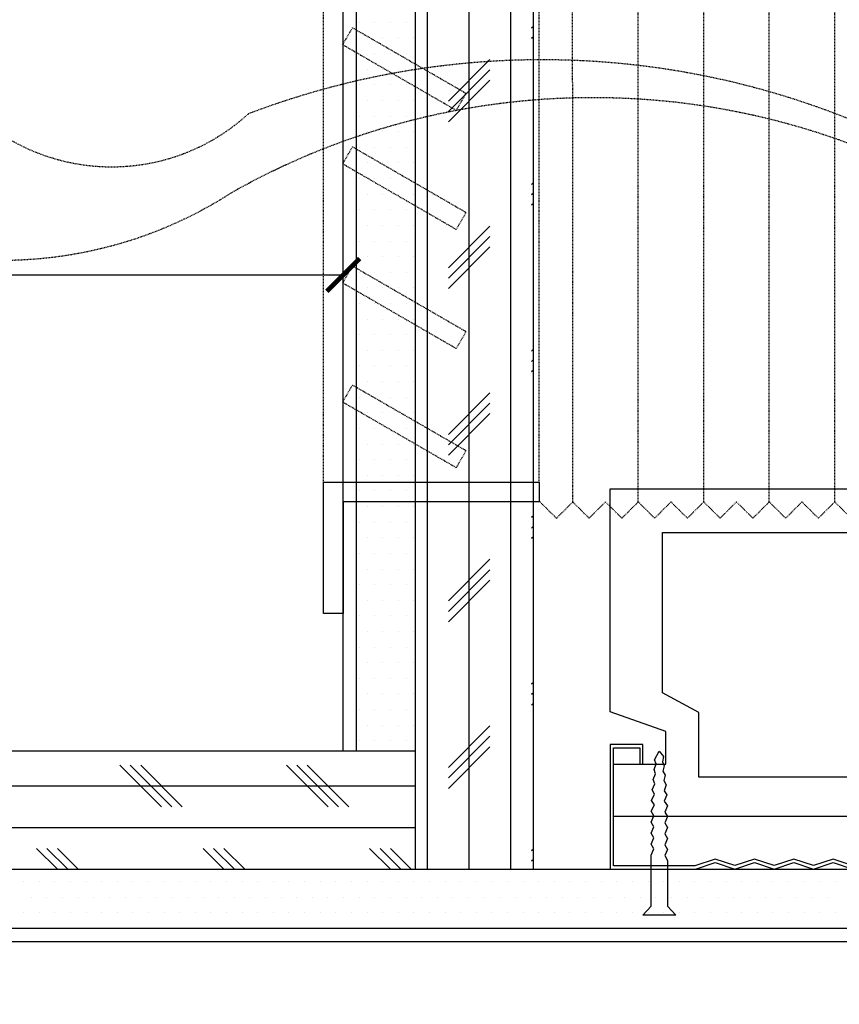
# Model space of a CAD drawing. Header units: millimetres. Extents: x -53 to 3023, y -53 to 2153.
# Tile 6 of 52: x 822 to 948, y 234 to 384. Entities that reach past the tile are written whole.
import ezdxf

# ---------------------------------------------------------------- set-up
doc = ezdxf.new("R2010")
doc.units = ezdxf.units.MM
doc.header["$LTSCALE"] = 5
doc.linetypes.add('DASH', pattern=[0.35, 0.25, -0.1])
doc.layers.get('Defpoints').update_dxf_attribs({"color": 8})
for name, color, linetype in [('8', 8, 'Continuous'), ('A-建筑-拆墙', 251, 'Continuous'), ('E-尺寸标注', 9, 'Continuous'), ('Q-立面-填充', 251, 'Continuous'), ('Q-立面-完成面造型线', 6, 'Continuous'), ('Q-立面-次粗线', 31, 'Continuous')]:
    doc.layers.add(name, color=color, linetype=linetype)
doc.styles.add('CCD_DIM', font='SimSun.ttf', dxfattribs={"width": 0.8})
doc.styles.get("Standard").update_dxf_attribs({"font": 'SimSun.ttf'})
doc.dimstyles.new('1', dxfattribs={"dimscale": 0, "dimtxt": 2.5, "dimasz": 1.5, "dimexe": 1, "dimexo": 0, "dimgap": 0.3, "dimtad": 1, "dimdec": 0, "dimzin": 0, "dimdsep": 46, "dimtxsty": 'Standard', "dimblk": 'ARCHTICK', "dimcen": 0.09, "dimclrd": 8, "dimclre": 8, "dimclrt": 4, "dimadec": 0, "dimazin": 0, "dimtfac": 1, "dimtdec": 0, "dimtix": 1, "dimtofl": 0, "dimtmove": 2, "dimatfit": 3, "dimldrblk": 'DOTSMALL', "dimfxl": 5, "dimfxlon": 1, "dimtolj": 1, "dimtzin": 0, "dimarcsym": 0})
doc.dimstyles.get("Standard").update_dxf_attribs({"dimtxt": 0.18, "dimasz": 0.18, "dimexe": 0.18, "dimexo": 0.0625, "dimgap": 0.09, "dimtad": 0, "dimtih": 1, "dimtoh": 1, "dimdec": 4, "dimzin": 0, "dimdsep": 46, "dimtxsty": 'Standard', "dimcen": 0.09, "dimadec": 0, "dimazin": 0, "dimtfac": 1, "dimtdec": 4, "dimtofl": 0, "dimtmove": 0, "dimatfit": 3, "dimfxl": 1, "dimtolj": 1, "dimtzin": 0, "dimarcsym": 0})

# ---------------------------------------------------------------- blocks, each defined once
blk = doc.blocks.new('A$C56AE0732')
at = {"layer": 'Q-立面-次粗线', "color": 251, "linetype": 'DASH', "ltscale": 0.1}
for p, q in [((-74.97, 0.01), (-74.95, 116.01)), ((-64.98, 0.01), (-64.96, 116.01)), ((-54.99, 0.01), (-54.97, 116.01)), ((-45, 0.01), (-44.98, 116.01)), ((-35.01, 0), (-34.98, 116.01)), ((-29.87, 3), (-29.87, 113)), ((3, 3), (3, 113)), ((-77.47, -2.49), (-74.97, 0.01)), ((-72.47, -2.49), (-74.97, 0.01)), ((-72.47, -2.49), (-69.97, 0.01)), ((-67.48, -2.49), (-69.97, 0.01)), ((-67.48, -2.49), (-64.98, 0.01)), ((-62.48, -2.49), (-64.98, 0.01)), ((-62.48, -2.49), (-59.98, 0.01)), ((-57.49, -2.49), (-59.98, 0.01)), ((-57.49, -2.49), (-54.99, 0.01)), ((-52.49, -2.49), (-54.99, 0.01)), ((-52.49, -2.49), (-49.99, 0.01)), ((-47.5, -2.49), (-49.99, 0.01)), ((-47.5, -2.49), (-45, 0.01)), ((-42.5, -2.49), (-45, 0.01)), ((-42.5, -2.49), (-40, 0.01)), ((-37.5, -2.49), (-40, 0.01)), ((-37.5, -2.49), (-35.01, 0.01)), ((-32.52, -2.5), (-35.02, 0)), ((-32.52, -2.5), (-30.02, 0))]:
    blk.add_line(p, q, dxfattribs=at)
for points in [[(-18.73, 62.29), (-17.23, 59.69), (0.09, 69.69), (-1.41, 72.29)], [(-18.73, 44.13), (-17.23, 41.53), (0.09, 51.53), (-1.41, 54.13)], [(-18.73, 25.97), (-17.23, 23.38), (0.09, 33.38), (-1.41, 35.97)], [(-18.73, 7.82), (-17.23, 5.22), (0.09, 15.22), (-1.41, 17.82)]]:
    blk.add_lwpolyline(points, close=True, dxfattribs=at)
at = {"layer": 'Q-立面-次粗线', "color": 136, "linetype": 'DASH', "ltscale": 0.1}
blk.add_lwpolyline([(-89.52, 35.62), (-119.87, 36.49), (-99.45, 59.61), (-96.93, 48.34, -0.234902), (14.4, 59.22, 0.518211), (63.71, 69.78, 0.369833), (92.43, 50.87, -0.323496), (16.65, 47.38, 0.26887), (-95.75, 45.72)], format="xyb", close=True, dxfattribs=at)
at = {"layer": 'Q-立面-次粗线'}
blk.add_lwpolyline([(-29.87, 3), (-29.87, 0), (0, 0), (0, -17), (3, -17), (3, 3), (-29.87, 3)], dxfattribs=at)
blk = doc.blocks.new('_ArchTick')
at = {"color": 0, "linetype": 'ByBlock', "const_width": 0.15}
blk.add_lwpolyline([(-0.5, -0.5), (0.5, 0.5)], dxfattribs=at)
blk = doc.blocks.new('*D131')
at = {"layer": 'Defpoints', "color": 0, "ltscale": 0.2, "transparency": 16777216}
for p in [(-535217.274, 505107.574), (-535257.274, 505099.253), (-535217.274, 505099.253)]:
    blk.add_point(p, dxfattribs=at)
at = {"layer": 'E-尺寸标注', "color": 44, "lineweight": -2, "ltscale": 0.2, "transparency": 16777216}
for p, q in [((-535257.274, 505102.574), (-535257.274, 505108.574)), ((-535217.274, 505102.574), (-535217.274, 505108.574)), ((-535257.274, 505107.574), (-535217.274, 505107.574))]:
    blk.add_line(p, q, dxfattribs=at)
at = {"layer": 'E-尺寸标注', "color": 44, "lineweight": -2, "ltscale": 0.2, "transparency": 16777216, "rotation": 180}
blk.add_blockref('_ArchTick', (-535257.274, 505107.574), dxfattribs=at)
at = {"layer": 'E-尺寸标注', "color": 44, "lineweight": -2, "ltscale": 0.2, "transparency": 16777216}
blk.add_blockref('_ArchTick', (-535217.274, 505107.574), dxfattribs=at)
at = {"layer": 'E-尺寸标注', "color": 50, "ltscale": 0.2, "transparency": 16777216, "insert": (-535237.274, 505109.574), "char_height": 2.5, "attachment_point": 5, "style": 'CCD_DIM'}
blk.add_mtext('\\A1;200', dxfattribs=at)
blk = doc.blocks.new('HBA_Leader_Dot')
at = {"color": 0, "linetype": 'ByBlock'}
blk.add_line((-5, 0), (-10, 0), dxfattribs=at)
at = {"color": 0, "linetype": 'ByBlock', "const_width": 5}
blk.add_lwpolyline([(-2.5, 0, 1), (2.5, 0, 1)], format="xyb", close=True, dxfattribs=at)
blk = doc.blocks.new('A$C09D450D1')
at = {"layer": '8'}
for p, q in [((-50, 24), (-50, 58)), ((-50, 58), (0, 58)), ((0, 58), (0, 24)), ((-42, 26.86), (-42, 51.32)), ((-42, 51.32), (-8, 51.32)), ((-8, 51.32), (-8, 26.86)), ((-36.5, 23.86), (-42, 26.86)), ((-8, 26.86), (-13.5, 23.86)), ((-41.5, 21), (-50, 24)), ((-36.5, 14), (-36.5, 23.86)), ((-13.5, 23.86), (-13.5, 14)), ((0, 24), (-8.5, 21)), ((-41.5, 16), (-41.5, 21)), ((-8.5, 21), (-8.5, 16)), ((-45, 19), (-50, 19)), ((-50, 19), (-50, 0)), ((-49.5, 0.5), (-49.5, 18.5)), ((-49.5, 18.5), (-45.5, 18.5)), ((-45.5, 18.5), (-45.5, 16)), ((-45, 16), (-45, 19)), ((0, 19), (-5, 19)), ((-5, 19), (-5, 16)), ((-4.5, 16), (-4.5, 18.5)), ((-4.5, 18.5), (-0.5, 18.5)), ((-0.5, 18.5), (-0.5, 0.5)), ((0, 0), (0, 19)), ((-43.25, 16.67), (-42.51, 18)), ((-43, 16.03), (-43.25, 16.67)), ((-42.51, 18), (-41.88, 17.18)), ((-41.88, 17.18), (-42.04, 16.38)), ((-7.49, 18), (-8.12, 17.18)), ((-8.12, 17.18), (-7.96, 16.38)), ((-6.75, 16.67), (-7.49, 18)), ((-7, 16.03), (-6.75, 16.67)), ((-49.5, 8), (-49.5, 16)), ((-49.5, 16), (-41.5, 16)), ((-45.5, 16), (-45, 16)), ((-43.32, 15.17), (-43, 16.03)), ((-43.11, 14.51), (-43.32, 15.17)), ((-42.04, 16.38), (-41.77, 15.74)), ((-41.77, 15.74), (-41.96, 14.93)), ((-8.5, 16), (-0.5, 16)), ((-7.96, 16.38), (-8.23, 15.74)), ((-8.23, 15.74), (-8.04, 14.93)), ((-6.68, 15.17), (-7, 16.03)), ((-6.89, 14.51), (-6.68, 15.17)), ((-5, 16), (-4.5, 16)), ((-0.5, 16), (-0.5, 8)), ((-43.43, 13.65), (-43.11, 14.51)), ((-43.17, 13.01), (-43.43, 13.65)), ((-41.96, 14.93), (-41.64, 14.31)), ((-41.64, 14.31), (-41.81, 13.51)), ((-13.5, 14), (-36.5, 14)), ((-8.04, 14.93), (-8.36, 14.31)), ((-8.36, 14.31), (-8.19, 13.51)), ((-6.57, 13.65), (-6.89, 14.51)), ((-6.83, 13.01), (-6.57, 13.65)), ((-43.58, 12.07), (-43.17, 13.01)), ((-43.23, 11.43), (-43.58, 12.07)), ((-41.81, 13.51), (-41.48, 12.85)), ((-41.48, 12.85), (-41.77, 11.96)), ((-8.19, 13.51), (-8.52, 12.85)), ((-8.52, 12.85), (-8.23, 11.96)), ((-6.42, 12.07), (-6.83, 13.01)), ((-6.77, 11.43), (-6.42, 12.07)), ((-43.69, 10.46), (-43.23, 11.43)), ((-41.77, 11.96), (-41.35, 11.31)), ((-41.35, 11.31), (-41.75, 10.35)), ((-8.23, 11.96), (-8.65, 11.31)), ((-8.65, 11.31), (-8.25, 10.35)), ((-6.31, 10.46), (-6.77, 11.43)), ((-43.76, 8.82), (-43.25, 9.79)), ((-43.25, 9.79), (-43.69, 10.46)), ((-41.75, 10.35), (-41.26, 9.67)), ((-41.26, 9.67), (-41.66, 8.7)), ((-8.25, 10.35), (-8.74, 9.67)), ((-8.74, 9.67), (-8.34, 8.7)), ((-6.75, 9.79), (-6.31, 10.46)), ((-6.24, 8.82), (-6.75, 9.79)), ((-0.5, 8), (-49.5, 8)), ((-43.35, 8.13), (-43.76, 8.82)), ((-43.76, 7.14), (-43.35, 8.13)), ((-41.26, 8), (-41.68, 7.04)), ((-41.66, 8.7), (-41.26, 8)), ((-8.34, 8.7), (-8.74, 8)), ((-8.74, 8), (-8.32, 7.04)), ((-6.65, 8.13), (-6.24, 8.82)), ((-6.24, 7.14), (-6.65, 8.13)), ((-43.35, 6.44), (-43.76, 7.14)), ((-43.76, 5.47), (-43.35, 6.44)), ((-41.68, 7.04), (-41.26, 6.33)), ((-41.26, 6.33), (-41.68, 5.37)), ((-8.32, 7.04), (-8.74, 6.33)), ((-8.74, 6.33), (-8.32, 5.37)), ((-6.65, 6.44), (-6.24, 7.14)), ((-6.24, 5.47), (-6.65, 6.44)), ((-43.35, 4.77), (-43.76, 5.47)), ((-43.76, 3.8), (-43.35, 4.77)), ((-41.68, 5.37), (-41.26, 4.67)), ((-41.26, 4.67), (-41.68, 3.7)), ((-8.32, 5.37), (-8.74, 4.67)), ((-8.74, 4.67), (-8.32, 3.7)), ((-6.65, 4.77), (-6.24, 5.47)), ((-6.24, 3.8), (-6.65, 4.77)), ((-43.35, 3.1), (-43.76, 3.8)), ((-43.76, 2.14), (-43.35, 3.1)), ((-41.68, 3.7), (-41.26, 2.99)), ((-8.32, 3.7), (-8.74, 2.99)), ((-6.65, 3.1), (-6.24, 3.8)), ((-6.24, 2.14), (-6.65, 3.1)), ((-43.76, 2.14), (-43.76, 2.14)), ((-43.76, -5.63), (-43.76, 2.14)), ((-41.26, 2.99), (-41.68, 2.06)), ((-41.68, 2.06), (-41.26, 1.33)), ((-34, 1.53), (-37.08, 0.5)), ((-31, 0.53), (-34, 1.53)), ((-28, 1.53), (-31, 0.53)), ((-25, 0.53), (-28, 1.53)), ((-22, 1.53), (-25, 0.53)), ((-19, 0.53), (-22, 1.53)), ((-16, 1.53), (-19, 0.53)), ((-12.92, 0.5), (-16, 1.53)), ((-8.74, 2.99), (-8.32, 2.06)), ((-8.32, 2.06), (-8.74, 1.33)), ((-6.24, 2.14), (-6.24, 2.14)), ((-6.24, -5.63), (-6.24, 2.14)), ((-50, 0), (-37, 0)), ((-37.08, 0.5), (-49.5, 0.5)), ((-41.26, 1.33), (-41.26, -5.63)), ((-37, 0), (-34, 1)), ((-34, 1), (-31, 0)), ((-31, 0), (-28, 1)), ((-28, 1), (-25, 0)), ((-25, 0), (-22, 1)), ((-22, 1), (-19, 0)), ((-19, 0), (-16, 1)), ((-16, 1), (-13, 0)), ((-13, 0), (0, 0)), ((-0.5, 0.5), (-12.92, 0.5)), ((-8.74, 1.33), (-8.74, -5.63)), ((-45.01, -7), (-43.76, -5.63)), ((-41.26, -5.63), (-40.01, -7)), ((-8.74, -5.63), (-9.99, -7)), ((-4.99, -7), (-6.24, -5.63)), ((-40.01, -7), (-45.01, -7)), ((-9.99, -7), (-4.99, -7))]:
    blk.add_line(p, q, dxfattribs=at)
blk = doc.blocks.new('*E57')
at = {"layer": '8', "xscale": 0.1999999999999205, "yscale": 0.1999999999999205, "zscale": 0.1999999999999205}
blk.add_blockref('A$C09D450D1', (10, 1.4, 0), dxfattribs=at)
blk = doc.blocks.new('0')
at = {"layer": 'Q-立面-填充', "ltscale": 0.2}
for p, q in [((-535214.704, 505089.453, 1.379), (-535214.704, 505129.453, 1.379)), ((-535213.434, 505089.453, 1.379), (-535213.434, 505129.453, 1.379)), ((-535212.164, 505089.453, 1.379), (-535212.164, 505129.453, 1.379)), ((-535211.474, 505115.151, 1.379), (-535211.528, 505115.096, 1.379)), ((-535211.474, 505114.833, 1.379), (-535211.528, 505114.778, 1.379)), ((-535212.798, 505114.143, 1.379), (-535214.068, 505112.873, 1.379)), ((-535212.798, 505113.826, 1.379), (-535214.068, 505112.556, 1.379)), ((-535212.798, 505113.508, 1.379), (-535214.068, 505112.238, 1.379)), ((-535211.474, 505110.388, 1.379), (-535211.528, 505110.333, 1.379)), ((-535211.474, 505110.071, 1.379), (-535211.528, 505110.016, 1.379)), ((-535211.474, 505109.753, 1.379), (-535211.528, 505109.698, 1.379)), ((-535212.798, 505109.063, 1.379), (-535214.068, 505107.793, 1.379)), ((-535212.798, 505108.746, 1.379), (-535214.068, 505107.476, 1.379)), ((-535212.798, 505108.428, 1.379), (-535214.068, 505107.158, 1.379)), ((-535211.474, 505105.308, 1.379), (-535211.528, 505105.253, 1.379)), ((-535211.474, 505104.991, 1.379), (-535211.528, 505104.936, 1.379)), ((-535211.474, 505104.673, 1.379), (-535211.528, 505104.618, 1.379)), ((-535212.798, 505103.983, 1.379), (-535214.068, 505102.713, 1.379)), ((-535212.798, 505103.666, 1.379), (-535214.068, 505102.396, 1.379)), ((-535212.798, 505103.348, 1.379), (-535214.068, 505102.078, 1.379)), ((-535211.474, 505100.228, 1.379), (-535211.528, 505100.173, 1.379)), ((-535211.474, 505099.911, 1.379), (-535211.528, 505099.856, 1.379)), ((-535211.474, 505099.593, 1.379), (-535211.528, 505099.538, 1.379)), ((-535212.798, 505098.903, 1.379), (-535214.068, 505097.633, 1.379)), ((-535212.798, 505098.586, 1.379), (-535214.068, 505097.316, 1.379)), ((-535212.798, 505098.268, 1.379), (-535214.068, 505096.998, 1.379)), ((-535211.474, 505095.148, 1.379), (-535211.528, 505095.093, 1.379)), ((-535211.474, 505094.831, 1.379), (-535211.528, 505094.776, 1.379)), ((-535211.474, 505094.513, 1.379), (-535211.528, 505094.458, 1.379)), ((-535212.798, 505093.823, 1.379), (-535214.068, 505092.553, 1.379)), ((-535212.798, 505093.506, 1.379), (-535214.068, 505092.236, 1.379)), ((-535212.798, 505093.188, 1.379), (-535214.068, 505091.918, 1.379)), ((-535222.818, 505091.358, 1.379), (-535224.088, 505092.628, 1.379)), ((-535222.501, 505091.358, 1.379), (-535223.771, 505092.628, 1.379)), ((-535222.183, 505091.358, 1.379), (-535223.453, 505092.628, 1.379)), ((-535217.738, 505091.358, 1.379), (-535219.008, 505092.628, 1.379)), ((-535217.421, 505091.358, 1.379), (-535218.691, 505092.628, 1.379)), ((-535217.103, 505091.358, 1.379), (-535218.373, 505092.628, 1.379)), ((-535251.474, 505091.993, 1.379), (-535215.074, 505091.993, 1.379)), ((-535251.474, 505090.723, 1.379), (-535215.074, 505090.723, 1.379)), ((-535225.993, 505089.453, 1.379), (-535226.628, 505090.088, 1.379)), ((-535225.676, 505089.453, 1.379), (-535226.311, 505090.088, 1.379)), ((-535225.358, 505089.453, 1.379), (-535225.993, 505090.088, 1.379)), ((-535220.913, 505089.453, 1.379), (-535221.548, 505090.088, 1.379)), ((-535220.596, 505089.453, 1.379), (-535221.231, 505090.088, 1.379)), ((-535220.278, 505089.453, 1.379), (-535220.913, 505090.088, 1.379)), ((-535215.833, 505089.453, 1.379), (-535216.468, 505090.088, 1.379)), ((-535215.516, 505089.453, 1.379), (-535216.151, 505090.088, 1.379)), ((-535215.198, 505089.453, 1.379), (-535215.833, 505090.088, 1.379)), ((-535211.474, 505090.068, 1.379), (-535211.528, 505090.013, 1.379)), ((-535211.474, 505089.751, 1.379), (-535211.528, 505089.696, 1.379))]:
    blk.add_line(p, q, dxfattribs=at)
at = {"layer": 'Q-立面-完成面造型线', "ltscale": 0.2}
for p, q in [((-535217.274, 505093.053, 1.379), (-535217.274, 505127.253, 1.379)), ((-535217.274, 505093.053, 1.379), (-535251.474, 505093.053, 1.379)), ((-535257.274, 505087.253, 1.379), (-535057.274, 505087.253, 1.379))]:
    blk.add_line(p, q, dxfattribs=at)
at = {"layer": 'Q-立面-次粗线', "ltscale": 0.2}
for p, q in [((-535211.474, 505089.453, 1.379), (-535211.474, 505133.053, 1.379)), ((-535216.874, 505093.053, 1.379), (-535216.874, 505129.453, 1.379)), ((-535215.074, 505089.453, 1.379), (-535215.074, 505129.453, 1.379)), ((-535216.786, 505115.275, 1.379), (-535216.786, 505115.275, 1.379)), ((-535216.31, 505115.275, 1.379), (-535216.31, 505115.275, 1.379)), ((-535215.834, 505115.275, 1.379), (-535215.834, 505115.275, 1.379)), ((-535215.357, 505115.275, 1.379), (-535215.357, 505115.275, 1.379)), ((-535216.548, 505114.799, 1.379), (-535216.548, 505114.799, 1.379)), ((-535216.072, 505114.799, 1.379), (-535216.072, 505114.799, 1.379)), ((-535215.595, 505114.799, 1.379), (-535215.595, 505114.799, 1.379)), ((-535215.119, 505114.799, 1.379), (-535215.119, 505114.799, 1.379)), ((-535216.786, 505114.323, 1.379), (-535216.786, 505114.323, 1.379)), ((-535216.31, 505114.323, 1.379), (-535216.31, 505114.323, 1.379)), ((-535215.834, 505114.323, 1.379), (-535215.834, 505114.323, 1.379)), ((-535215.357, 505114.323, 1.379), (-535215.357, 505114.323, 1.379)), ((-535216.548, 505113.847, 1.379), (-535216.548, 505113.847, 1.379)), ((-535216.072, 505113.847, 1.379), (-535216.072, 505113.847, 1.379)), ((-535215.595, 505113.847, 1.379), (-535215.595, 505113.847, 1.379)), ((-535215.119, 505113.847, 1.379), (-535215.119, 505113.847, 1.379)), ((-535216.786, 505113.37, 1.379), (-535216.786, 505113.37, 1.379)), ((-535216.31, 505113.37, 1.379), (-535216.31, 505113.37, 1.379)), ((-535215.834, 505113.37, 1.379), (-535215.834, 505113.37, 1.379)), ((-535215.357, 505113.37, 1.379), (-535215.357, 505113.37, 1.379)), ((-535216.548, 505112.894, 1.379), (-535216.548, 505112.894, 1.379)), ((-535216.072, 505112.894, 1.379), (-535216.072, 505112.894, 1.379)), ((-535215.595, 505112.894, 1.379), (-535215.595, 505112.894, 1.379)), ((-535215.119, 505112.894, 1.379), (-535215.119, 505112.894, 1.379)), ((-535216.786, 505112.418, 1.379), (-535216.786, 505112.418, 1.379)), ((-535216.31, 505112.418, 1.379), (-535216.31, 505112.418, 1.379)), ((-535215.834, 505112.418, 1.379), (-535215.834, 505112.418, 1.379)), ((-535215.357, 505112.418, 1.379), (-535215.357, 505112.418, 1.379)), ((-535216.548, 505111.942, 1.379), (-535216.548, 505111.942, 1.379)), ((-535216.072, 505111.942, 1.379), (-535216.072, 505111.942, 1.379)), ((-535215.595, 505111.942, 1.379), (-535215.595, 505111.942, 1.379)), ((-535215.119, 505111.942, 1.379), (-535215.119, 505111.942, 1.379)), ((-535216.786, 505111.465, 1.379), (-535216.786, 505111.465, 1.379)), ((-535216.31, 505111.465, 1.379), (-535216.31, 505111.465, 1.379)), ((-535215.834, 505111.465, 1.379), (-535215.834, 505111.465, 1.379)), ((-535215.357, 505111.465, 1.379), (-535215.357, 505111.465, 1.379)), ((-535216.548, 505110.989, 1.379), (-535216.548, 505110.989, 1.379)), ((-535216.072, 505110.989, 1.379), (-535216.072, 505110.989, 1.379)), ((-535215.595, 505110.989, 1.379), (-535215.595, 505110.989, 1.379)), ((-535215.119, 505110.989, 1.379), (-535215.119, 505110.989, 1.379)), ((-535216.786, 505110.513, 1.379), (-535216.786, 505110.513, 1.379)), ((-535216.31, 505110.513, 1.379), (-535216.31, 505110.513, 1.379)), ((-535215.834, 505110.513, 1.379), (-535215.834, 505110.513, 1.379)), ((-535215.357, 505110.513, 1.379), (-535215.357, 505110.513, 1.379)), ((-535216.548, 505110.037, 1.379), (-535216.548, 505110.037, 1.379)), ((-535216.072, 505110.037, 1.379), (-535216.072, 505110.037, 1.379)), ((-535215.595, 505110.037, 1.379), (-535215.595, 505110.037, 1.379)), ((-535215.119, 505110.037, 1.379), (-535215.119, 505110.037, 1.379)), ((-535216.786, 505109.56, 1.379), (-535216.786, 505109.56, 1.379)), ((-535216.31, 505109.56, 1.379), (-535216.31, 505109.56, 1.379)), ((-535215.834, 505109.56, 1.379), (-535215.834, 505109.56, 1.379)), ((-535215.357, 505109.56, 1.379), (-535215.357, 505109.56, 1.379)), ((-535216.548, 505109.084, 1.379), (-535216.548, 505109.084, 1.379)), ((-535216.072, 505109.084, 1.379), (-535216.072, 505109.084, 1.379)), ((-535215.595, 505109.084, 1.379), (-535215.595, 505109.084, 1.379)), ((-535215.119, 505109.084, 1.379), (-535215.119, 505109.084, 1.379)), ((-535216.786, 505108.608, 1.379), (-535216.786, 505108.608, 1.379)), ((-535216.31, 505108.608, 1.379), (-535216.31, 505108.608, 1.379)), ((-535215.834, 505108.608, 1.379), (-535215.834, 505108.608, 1.379)), ((-535215.357, 505108.608, 1.379), (-535215.357, 505108.608, 1.379)), ((-535216.548, 505108.132, 1.379), (-535216.548, 505108.132, 1.379)), ((-535216.072, 505108.132, 1.379), (-535216.072, 505108.132, 1.379)), ((-535215.595, 505108.132, 1.379), (-535215.595, 505108.132, 1.379)), ((-535215.119, 505108.132, 1.379), (-535215.119, 505108.132, 1.379)), ((-535216.786, 505107.655, 1.379), (-535216.786, 505107.655, 1.379)), ((-535216.31, 505107.655, 1.379), (-535216.31, 505107.655, 1.379)), ((-535215.834, 505107.655, 1.379), (-535215.834, 505107.655, 1.379)), ((-535215.357, 505107.655, 1.379), (-535215.357, 505107.655, 1.379)), ((-535216.548, 505107.179, 1.379), (-535216.548, 505107.179, 1.379)), ((-535216.072, 505107.179, 1.379), (-535216.072, 505107.179, 1.379)), ((-535215.595, 505107.179, 1.379), (-535215.595, 505107.179, 1.379)), ((-535215.119, 505107.179, 1.379), (-535215.119, 505107.179, 1.379)), ((-535216.786, 505106.703, 1.379), (-535216.786, 505106.703, 1.379)), ((-535216.31, 505106.703, 1.379), (-535216.31, 505106.703, 1.379)), ((-535215.834, 505106.703, 1.379), (-535215.834, 505106.703, 1.379)), ((-535215.357, 505106.703, 1.379), (-535215.357, 505106.703, 1.379)), ((-535216.548, 505106.227, 1.379), (-535216.548, 505106.227, 1.379)), ((-535216.072, 505106.227, 1.379), (-535216.072, 505106.227, 1.379)), ((-535215.595, 505106.227, 1.379), (-535215.595, 505106.227, 1.379)), ((-535215.119, 505106.227, 1.379), (-535215.119, 505106.227, 1.379)), ((-535216.786, 505105.75, 1.379), (-535216.786, 505105.75, 1.379)), ((-535216.31, 505105.75, 1.379), (-535216.31, 505105.75, 1.379)), ((-535215.834, 505105.75, 1.379), (-535215.834, 505105.75, 1.379)), ((-535215.357, 505105.75, 1.379), (-535215.357, 505105.75, 1.379)), ((-535216.548, 505105.274, 1.379), (-535216.548, 505105.274, 1.379)), ((-535216.072, 505105.274, 1.379), (-535216.072, 505105.274, 1.379)), ((-535215.595, 505105.274, 1.379), (-535215.595, 505105.274, 1.379)), ((-535215.119, 505105.274, 1.379), (-535215.119, 505105.274, 1.379)), ((-535216.786, 505104.798, 1.379), (-535216.786, 505104.798, 1.379)), ((-535216.31, 505104.798, 1.379), (-535216.31, 505104.798, 1.379)), ((-535215.834, 505104.798, 1.379), (-535215.834, 505104.798, 1.379)), ((-535215.357, 505104.798, 1.379), (-535215.357, 505104.798, 1.379)), ((-535216.548, 505104.322, 1.379), (-535216.548, 505104.322, 1.379)), ((-535216.072, 505104.322, 1.379), (-535216.072, 505104.322, 1.379)), ((-535215.595, 505104.322, 1.379), (-535215.595, 505104.322, 1.379)), ((-535215.119, 505104.322, 1.379), (-535215.119, 505104.322, 1.379)), ((-535216.786, 505103.845, 1.379), (-535216.786, 505103.845, 1.379)), ((-535216.31, 505103.845, 1.379), (-535216.31, 505103.845, 1.379)), ((-535215.834, 505103.845, 1.379), (-535215.834, 505103.845, 1.379)), ((-535215.357, 505103.845, 1.379), (-535215.357, 505103.845, 1.379)), ((-535216.548, 505103.369, 1.379), (-535216.548, 505103.369, 1.379)), ((-535216.072, 505103.369, 1.379), (-535216.072, 505103.369, 1.379)), ((-535215.595, 505103.369, 1.379), (-535215.595, 505103.369, 1.379)), ((-535215.119, 505103.369, 1.379), (-535215.119, 505103.369, 1.379)), ((-535216.786, 505102.893, 1.379), (-535216.786, 505102.893, 1.379)), ((-535216.31, 505102.893, 1.379), (-535216.31, 505102.893, 1.379)), ((-535215.834, 505102.893, 1.379), (-535215.834, 505102.893, 1.379)), ((-535215.357, 505102.893, 1.379), (-535215.357, 505102.893, 1.379)), ((-535216.548, 505102.417, 1.379), (-535216.548, 505102.417, 1.379)), ((-535216.072, 505102.417, 1.379), (-535216.072, 505102.417, 1.379)), ((-535215.595, 505102.417, 1.379), (-535215.595, 505102.417, 1.379)), ((-535215.119, 505102.417, 1.379), (-535215.119, 505102.417, 1.379)), ((-535216.786, 505101.94, 1.379), (-535216.786, 505101.94, 1.379)), ((-535216.31, 505101.94, 1.379), (-535216.31, 505101.94, 1.379)), ((-535215.834, 505101.94, 1.379), (-535215.834, 505101.94, 1.379)), ((-535215.357, 505101.94, 1.379), (-535215.357, 505101.94, 1.379)), ((-535216.548, 505101.464, 1.379), (-535216.548, 505101.464, 1.379)), ((-535216.072, 505101.464, 1.379), (-535216.072, 505101.464, 1.379)), ((-535215.595, 505101.464, 1.379), (-535215.595, 505101.464, 1.379)), ((-535215.119, 505101.464, 1.379), (-535215.119, 505101.464, 1.379)), ((-535216.786, 505100.988, 1.379), (-535216.786, 505100.988, 1.379)), ((-535216.31, 505100.988, 1.379), (-535216.31, 505100.988, 1.379)), ((-535215.834, 505100.988, 1.379), (-535215.834, 505100.988, 1.379)), ((-535215.357, 505100.988, 1.379), (-535215.357, 505100.988, 1.379)), ((-535216.548, 505100.512, 1.379), (-535216.548, 505100.512, 1.379)), ((-535216.072, 505100.512, 1.379), (-535216.072, 505100.512, 1.379)), ((-535215.595, 505100.512, 1.379), (-535215.595, 505100.512, 1.379)), ((-535215.119, 505100.512, 1.379), (-535215.119, 505100.512, 1.379)), ((-535216.786, 505100.035, 1.379), (-535216.786, 505100.035, 1.379)), ((-535216.31, 505100.035, 1.379), (-535216.31, 505100.035, 1.379)), ((-535215.834, 505100.035, 1.379), (-535215.834, 505100.035, 1.379)), ((-535215.357, 505100.035, 1.379), (-535215.357, 505100.035, 1.379)), ((-535216.548, 505099.559, 1.379), (-535216.548, 505099.559, 1.379)), ((-535216.072, 505099.559, 1.379), (-535216.072, 505099.559, 1.379)), ((-535215.595, 505099.559, 1.379), (-535215.595, 505099.559, 1.379)), ((-535215.119, 505099.559, 1.379), (-535215.119, 505099.559, 1.379)), ((-535216.786, 505099.083, 1.379), (-535216.786, 505099.083, 1.379)), ((-535216.31, 505099.083, 1.379), (-535216.31, 505099.083, 1.379)), ((-535215.834, 505099.083, 1.379), (-535215.834, 505099.083, 1.379)), ((-535215.357, 505099.083, 1.379), (-535215.357, 505099.083, 1.379)), ((-535216.548, 505098.607, 1.379), (-535216.548, 505098.607, 1.379)), ((-535216.072, 505098.607, 1.379), (-535216.072, 505098.607, 1.379)), ((-535215.595, 505098.607, 1.379), (-535215.595, 505098.607, 1.379)), ((-535215.119, 505098.607, 1.379), (-535215.119, 505098.607, 1.379)), ((-535216.786, 505098.13, 1.379), (-535216.786, 505098.13, 1.379)), ((-535216.31, 505098.13, 1.379), (-535216.31, 505098.13, 1.379)), ((-535215.834, 505098.13, 1.379), (-535215.834, 505098.13, 1.379)), ((-535215.357, 505098.13, 1.379), (-535215.357, 505098.13, 1.379)), ((-535216.548, 505097.654, 1.379), (-535216.548, 505097.654, 1.379)), ((-535216.072, 505097.654, 1.379), (-535216.072, 505097.654, 1.379)), ((-535215.595, 505097.654, 1.379), (-535215.595, 505097.654, 1.379)), ((-535215.119, 505097.654, 1.379), (-535215.119, 505097.654, 1.379)), ((-535216.786, 505097.178, 1.379), (-535216.786, 505097.178, 1.379)), ((-535216.31, 505097.178, 1.379), (-535216.31, 505097.178, 1.379)), ((-535215.834, 505097.178, 1.379), (-535215.834, 505097.178, 1.379)), ((-535215.357, 505097.178, 1.379), (-535215.357, 505097.178, 1.379)), ((-535216.548, 505096.702, 1.379), (-535216.548, 505096.702, 1.379)), ((-535216.072, 505096.702, 1.379), (-535216.072, 505096.702, 1.379)), ((-535215.595, 505096.702, 1.379), (-535215.595, 505096.702, 1.379)), ((-535215.119, 505096.702, 1.379), (-535215.119, 505096.702, 1.379)), ((-535216.786, 505096.225, 1.379), (-535216.786, 505096.225, 1.379)), ((-535216.31, 505096.225, 1.379), (-535216.31, 505096.225, 1.379)), ((-535215.834, 505096.225, 1.379), (-535215.834, 505096.225, 1.379)), ((-535215.357, 505096.225, 1.379), (-535215.357, 505096.225, 1.379)), ((-535216.548, 505095.749, 1.379), (-535216.548, 505095.749, 1.379)), ((-535216.072, 505095.749, 1.379), (-535216.072, 505095.749, 1.379)), ((-535215.595, 505095.749, 1.379), (-535215.595, 505095.749, 1.379)), ((-535215.119, 505095.749, 1.379), (-535215.119, 505095.749, 1.379)), ((-535216.786, 505095.273, 1.379), (-535216.786, 505095.273, 1.379)), ((-535216.31, 505095.273, 1.379), (-535216.31, 505095.273, 1.379)), ((-535215.834, 505095.273, 1.379), (-535215.834, 505095.273, 1.379)), ((-535215.357, 505095.273, 1.379), (-535215.357, 505095.273, 1.379)), ((-535216.548, 505094.797, 1.379), (-535216.548, 505094.797, 1.379)), ((-535216.072, 505094.797, 1.379), (-535216.072, 505094.797, 1.379)), ((-535215.595, 505094.797, 1.379), (-535215.595, 505094.797, 1.379)), ((-535215.119, 505094.797, 1.379), (-535215.119, 505094.797, 1.379)), ((-535216.786, 505094.32, 1.379), (-535216.786, 505094.32, 1.379)), ((-535216.31, 505094.32, 1.379), (-535216.31, 505094.32, 1.379)), ((-535215.834, 505094.32, 1.379), (-535215.834, 505094.32, 1.379)), ((-535215.357, 505094.32, 1.379), (-535215.357, 505094.32, 1.379)), ((-535216.548, 505093.844, 1.379), (-535216.548, 505093.844, 1.379)), ((-535216.072, 505093.844, 1.379), (-535216.072, 505093.844, 1.379)), ((-535215.595, 505093.844, 1.379), (-535215.595, 505093.844, 1.379)), ((-535215.119, 505093.844, 1.379), (-535215.119, 505093.844, 1.379)), ((-535216.786, 505093.368, 1.379), (-535216.786, 505093.368, 1.379)), ((-535216.31, 505093.368, 1.379), (-535216.31, 505093.368, 1.379)), ((-535215.834, 505093.368, 1.379), (-535215.834, 505093.368, 1.379)), ((-535215.357, 505093.368, 1.379), (-535215.357, 505093.368, 1.379)), ((-535215.074, 505093.053, 1.379), (-535217.274, 505093.053, 1.379)), ((-535256.874, 505089.453, 1.379), (-535057.674, 505089.453, 1.379)), ((-535227.025, 505089.082, 1.379), (-535227.025, 505089.082, 1.379)), ((-535226.549, 505089.082, 1.379), (-535226.549, 505089.082, 1.379)), ((-535226.073, 505089.082, 1.379), (-535226.073, 505089.082, 1.379)), ((-535225.597, 505089.082, 1.379), (-535225.597, 505089.082, 1.379)), ((-535225.12, 505089.082, 1.379), (-535225.12, 505089.082, 1.379)), ((-535224.644, 505089.082, 1.379), (-535224.644, 505089.082, 1.379)), ((-535224.168, 505089.082, 1.379), (-535224.168, 505089.082, 1.379)), ((-535223.692, 505089.082, 1.379), (-535223.692, 505089.082, 1.379)), ((-535223.215, 505089.082, 1.379), (-535223.215, 505089.082, 1.379)), ((-535222.739, 505089.082, 1.379), (-535222.739, 505089.082, 1.379)), ((-535222.263, 505089.082, 1.379), (-535222.263, 505089.082, 1.379)), ((-535221.787, 505089.082, 1.379), (-535221.787, 505089.082, 1.379)), ((-535221.31, 505089.082, 1.379), (-535221.31, 505089.082, 1.379)), ((-535220.834, 505089.082, 1.379), (-535220.834, 505089.082, 1.379)), ((-535220.358, 505089.082, 1.379), (-535220.358, 505089.082, 1.379)), ((-535219.882, 505089.082, 1.379), (-535219.882, 505089.082, 1.379)), ((-535219.405, 505089.082, 1.379), (-535219.405, 505089.082, 1.379)), ((-535218.929, 505089.082, 1.379), (-535218.929, 505089.082, 1.379)), ((-535218.453, 505089.082, 1.379), (-535218.453, 505089.082, 1.379)), ((-535217.977, 505089.082, 1.379), (-535217.977, 505089.082, 1.379)), ((-535217.5, 505089.082, 1.379), (-535217.5, 505089.082, 1.379)), ((-535217.024, 505089.082, 1.379), (-535217.024, 505089.082, 1.379)), ((-535216.548, 505089.082, 1.379), (-535216.548, 505089.082, 1.379)), ((-535216.072, 505089.082, 1.379), (-535216.072, 505089.082, 1.379)), ((-535215.595, 505089.082, 1.379), (-535215.595, 505089.082, 1.379)), ((-535215.119, 505089.082, 1.379), (-535215.119, 505089.082, 1.379)), ((-535214.643, 505089.082, 1.379), (-535214.643, 505089.082, 1.379)), ((-535214.167, 505089.082, 1.379), (-535214.167, 505089.082, 1.379)), ((-535213.69, 505089.082, 1.379), (-535213.69, 505089.082, 1.379)), ((-535213.214, 505089.082, 1.379), (-535213.214, 505089.082, 1.379)), ((-535212.738, 505089.082, 1.379), (-535212.738, 505089.082, 1.379)), ((-535212.262, 505089.082, 1.379), (-535212.262, 505089.082, 1.379)), ((-535211.785, 505089.082, 1.379), (-535211.785, 505089.082, 1.379)), ((-535211.309, 505089.082, 1.379), (-535211.309, 505089.082, 1.379)), ((-535210.833, 505089.082, 1.379), (-535210.833, 505089.082, 1.379)), ((-535210.357, 505089.082, 1.379), (-535210.357, 505089.082, 1.379)), ((-535209.88, 505089.082, 1.379), (-535209.88, 505089.082, 1.379)), ((-535209.404, 505089.082, 1.379), (-535209.404, 505089.082, 1.379)), ((-535208.928, 505089.082, 1.379), (-535208.928, 505089.082, 1.379)), ((-535208.452, 505089.082, 1.379), (-535208.452, 505089.082, 1.379)), ((-535207.975, 505089.082, 1.379), (-535207.975, 505089.082, 1.379)), ((-535207.499, 505089.082, 1.379), (-535207.499, 505089.082, 1.379)), ((-535207.023, 505089.082, 1.379), (-535207.023, 505089.082, 1.379)), ((-535206.547, 505089.082, 1.379), (-535206.547, 505089.082, 1.379)), ((-535206.07, 505089.082, 1.379), (-535206.07, 505089.082, 1.379)), ((-535205.594, 505089.082, 1.379), (-535205.594, 505089.082, 1.379)), ((-535205.118, 505089.082, 1.379), (-535205.118, 505089.082, 1.379)), ((-535204.642, 505089.082, 1.379), (-535204.642, 505089.082, 1.379)), ((-535204.165, 505089.082, 1.379), (-535204.165, 505089.082, 1.379)), ((-535203.689, 505089.082, 1.379), (-535203.689, 505089.082, 1.379)), ((-535203.213, 505089.082, 1.379), (-535203.213, 505089.082, 1.379)), ((-535202.737, 505089.082, 1.379), (-535202.737, 505089.082, 1.379)), ((-535202.26, 505089.082, 1.379), (-535202.26, 505089.082, 1.379)), ((-535226.787, 505088.605, 1.379), (-535226.787, 505088.605, 1.379)), ((-535226.311, 505088.605, 1.379), (-535226.311, 505088.605, 1.379)), ((-535225.835, 505088.605, 1.379), (-535225.835, 505088.605, 1.379)), ((-535225.359, 505088.605, 1.379), (-535225.359, 505088.605, 1.379)), ((-535224.882, 505088.605, 1.379), (-535224.882, 505088.605, 1.379)), ((-535224.406, 505088.605, 1.379), (-535224.406, 505088.605, 1.379)), ((-535223.93, 505088.605, 1.379), (-535223.93, 505088.605, 1.379)), ((-535223.454, 505088.605, 1.379), (-535223.454, 505088.605, 1.379)), ((-535222.977, 505088.605, 1.379), (-535222.977, 505088.605, 1.379)), ((-535222.501, 505088.605, 1.379), (-535222.501, 505088.605, 1.379)), ((-535222.025, 505088.605, 1.379), (-535222.025, 505088.605, 1.379)), ((-535221.549, 505088.605, 1.379), (-535221.549, 505088.605, 1.379)), ((-535221.072, 505088.605, 1.379), (-535221.072, 505088.605, 1.379)), ((-535220.596, 505088.605, 1.379), (-535220.596, 505088.605, 1.379)), ((-535220.12, 505088.605, 1.379), (-535220.12, 505088.605, 1.379)), ((-535219.644, 505088.605, 1.379), (-535219.644, 505088.605, 1.379)), ((-535219.167, 505088.605, 1.379), (-535219.167, 505088.605, 1.379)), ((-535218.691, 505088.605, 1.379), (-535218.691, 505088.605, 1.379)), ((-535218.215, 505088.605, 1.379), (-535218.215, 505088.605, 1.379)), ((-535217.739, 505088.605, 1.379), (-535217.739, 505088.605, 1.379)), ((-535217.262, 505088.605, 1.379), (-535217.262, 505088.605, 1.379)), ((-535216.786, 505088.605, 1.379), (-535216.786, 505088.605, 1.379)), ((-535216.31, 505088.605, 1.379), (-535216.31, 505088.605, 1.379)), ((-535215.834, 505088.605, 1.379), (-535215.834, 505088.605, 1.379)), ((-535215.357, 505088.605, 1.379), (-535215.357, 505088.605, 1.379)), ((-535214.881, 505088.605, 1.379), (-535214.881, 505088.605, 1.379)), ((-535214.405, 505088.605, 1.379), (-535214.405, 505088.605, 1.379)), ((-535213.929, 505088.605, 1.379), (-535213.929, 505088.605, 1.379)), ((-535213.452, 505088.605, 1.379), (-535213.452, 505088.605, 1.379)), ((-535212.976, 505088.605, 1.379), (-535212.976, 505088.605, 1.379)), ((-535212.5, 505088.605, 1.379), (-535212.5, 505088.605, 1.379)), ((-535212.024, 505088.605, 1.379), (-535212.024, 505088.605, 1.379)), ((-535211.547, 505088.605, 1.379), (-535211.547, 505088.605, 1.379)), ((-535211.071, 505088.605, 1.379), (-535211.071, 505088.605, 1.379)), ((-535210.595, 505088.605, 1.379), (-535210.595, 505088.605, 1.379)), ((-535210.119, 505088.605, 1.379), (-535210.119, 505088.605, 1.379)), ((-535209.642, 505088.605, 1.379), (-535209.642, 505088.605, 1.379)), ((-535209.166, 505088.605, 1.379), (-535209.166, 505088.605, 1.379)), ((-535208.69, 505088.605, 1.379), (-535208.69, 505088.605, 1.379)), ((-535208.214, 505088.605, 1.379), (-535208.214, 505088.605, 1.379)), ((-535207.737, 505088.605, 1.379), (-535207.737, 505088.605, 1.379)), ((-535207.261, 505088.605, 1.379), (-535207.261, 505088.605, 1.379)), ((-535206.785, 505088.605, 1.379), (-535206.785, 505088.605, 1.379)), ((-535206.309, 505088.605, 1.379), (-535206.309, 505088.605, 1.379)), ((-535205.832, 505088.605, 1.379), (-535205.832, 505088.605, 1.379)), ((-535205.356, 505088.605, 1.379), (-535205.356, 505088.605, 1.379)), ((-535204.88, 505088.605, 1.379), (-535204.88, 505088.605, 1.379)), ((-535204.404, 505088.605, 1.379), (-535204.404, 505088.605, 1.379)), ((-535203.927, 505088.605, 1.379), (-535203.927, 505088.605, 1.379)), ((-535203.451, 505088.605, 1.379), (-535203.451, 505088.605, 1.379)), ((-535202.975, 505088.605, 1.379), (-535202.975, 505088.605, 1.379)), ((-535202.499, 505088.605, 1.379), (-535202.499, 505088.605, 1.379)), ((-535227.025, 505088.129, 1.379), (-535227.025, 505088.129, 1.379)), ((-535226.549, 505088.129, 1.379), (-535226.549, 505088.129, 1.379)), ((-535226.073, 505088.129, 1.379), (-535226.073, 505088.129, 1.379)), ((-535225.597, 505088.129, 1.379), (-535225.597, 505088.129, 1.379)), ((-535225.12, 505088.129, 1.379), (-535225.12, 505088.129, 1.379)), ((-535224.644, 505088.129, 1.379), (-535224.644, 505088.129, 1.379)), ((-535224.168, 505088.129, 1.379), (-535224.168, 505088.129, 1.379)), ((-535223.692, 505088.129, 1.379), (-535223.692, 505088.129, 1.379)), ((-535223.215, 505088.129, 1.379), (-535223.215, 505088.129, 1.379)), ((-535222.739, 505088.129, 1.379), (-535222.739, 505088.129, 1.379)), ((-535222.263, 505088.129, 1.379), (-535222.263, 505088.129, 1.379)), ((-535221.787, 505088.129, 1.379), (-535221.787, 505088.129, 1.379)), ((-535221.31, 505088.129, 1.379), (-535221.31, 505088.129, 1.379)), ((-535220.834, 505088.129, 1.379), (-535220.834, 505088.129, 1.379)), ((-535220.358, 505088.129, 1.379), (-535220.358, 505088.129, 1.379)), ((-535219.882, 505088.129, 1.379), (-535219.882, 505088.129, 1.379)), ((-535219.405, 505088.129, 1.379), (-535219.405, 505088.129, 1.379)), ((-535218.929, 505088.129, 1.379), (-535218.929, 505088.129, 1.379)), ((-535218.453, 505088.129, 1.379), (-535218.453, 505088.129, 1.379)), ((-535217.977, 505088.129, 1.379), (-535217.977, 505088.129, 1.379)), ((-535217.5, 505088.129, 1.379), (-535217.5, 505088.129, 1.379)), ((-535217.024, 505088.129, 1.379), (-535217.024, 505088.129, 1.379)), ((-535216.548, 505088.129, 1.379), (-535216.548, 505088.129, 1.379)), ((-535216.072, 505088.129, 1.379), (-535216.072, 505088.129, 1.379)), ((-535215.595, 505088.129, 1.379), (-535215.595, 505088.129, 1.379)), ((-535215.119, 505088.129, 1.379), (-535215.119, 505088.129, 1.379)), ((-535214.643, 505088.129, 1.379), (-535214.643, 505088.129, 1.379)), ((-535214.167, 505088.129, 1.379), (-535214.167, 505088.129, 1.379)), ((-535213.69, 505088.129, 1.379), (-535213.69, 505088.129, 1.379)), ((-535213.214, 505088.129, 1.379), (-535213.214, 505088.129, 1.379)), ((-535212.738, 505088.129, 1.379), (-535212.738, 505088.129, 1.379)), ((-535212.262, 505088.129, 1.379), (-535212.262, 505088.129, 1.379)), ((-535211.785, 505088.129, 1.379), (-535211.785, 505088.129, 1.379)), ((-535211.309, 505088.129, 1.379), (-535211.309, 505088.129, 1.379)), ((-535210.833, 505088.129, 1.379), (-535210.833, 505088.129, 1.379)), ((-535210.357, 505088.129, 1.379), (-535210.357, 505088.129, 1.379)), ((-535209.88, 505088.129, 1.379), (-535209.88, 505088.129, 1.379)), ((-535209.404, 505088.129, 1.379), (-535209.404, 505088.129, 1.379)), ((-535208.928, 505088.129, 1.379), (-535208.928, 505088.129, 1.379)), ((-535208.452, 505088.129, 1.379), (-535208.452, 505088.129, 1.379)), ((-535207.975, 505088.129, 1.379), (-535207.975, 505088.129, 1.379)), ((-535207.499, 505088.129, 1.379), (-535207.499, 505088.129, 1.379)), ((-535207.023, 505088.129, 1.379), (-535207.023, 505088.129, 1.379)), ((-535206.547, 505088.129, 1.379), (-535206.547, 505088.129, 1.379)), ((-535206.07, 505088.129, 1.379), (-535206.07, 505088.129, 1.379)), ((-535205.594, 505088.129, 1.379), (-535205.594, 505088.129, 1.379)), ((-535205.118, 505088.129, 1.379), (-535205.118, 505088.129, 1.379)), ((-535204.642, 505088.129, 1.379), (-535204.642, 505088.129, 1.379)), ((-535204.165, 505088.129, 1.379), (-535204.165, 505088.129, 1.379)), ((-535203.689, 505088.129, 1.379), (-535203.689, 505088.129, 1.379)), ((-535203.213, 505088.129, 1.379), (-535203.213, 505088.129, 1.379)), ((-535202.737, 505088.129, 1.379), (-535202.737, 505088.129, 1.379)), ((-535202.26, 505088.129, 1.379), (-535202.26, 505088.129, 1.379)), ((-535256.874, 505087.653, 1.379), (-535057.674, 505087.653, 1.379))]:
    blk.add_line(p, q, dxfattribs=at)
at = {"layer": '8', "ltscale": 0.2}
blk.add_blockref('*E57', (-535209.13, 505088.056, 1.379), dxfattribs=at)
at = {"layer": 'Q-立面-次粗线', "ltscale": 0.2, "xscale": -0.1999999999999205, "yscale": 0.1999999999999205, "zscale": 0.1999999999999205}
blk.add_blockref('A$C56AE0732', (-535217.274, 505100.653, 1.379), dxfattribs=at)
at = {"layer": 'E-尺寸标注', "ltscale": 0.2}
dim = blk.add_linear_dim(base=(-535217.274, 505107.574, 1.379), p1=(-535257.274, 505099.253, 1.379), p2=(-535217.274, 505099.253, 1.379), dimstyle='Standard', override={"dimscale": 1, "dimtxt": 2.5, "dimasz": 1, "dimexe": 1, "dimexo": 1, "dimgap": 0.75, "dimtad": 1, "dimtih": 0, "dimtoh": 0, "dimdec": 0, "dimlfac": 5, "dimrnd": 0.005, "dimtxsty": 'CCD_DIM', "dimblk": 'ArchTick', "dimcen": 0.13, "dimclrd": 44, "dimclre": 44, "dimclrt": 50, "dimtdec": 0, "dimtix": 1, "dimtofl": 1, "dimtmove": 2, "dimldrblk": 'HBA_Leader_Dot', "dimfxl": 5, "dimfxlon": 1, "dimtvp": 1}, dxfattribs=at)
dim.commit()
dim.dimension.update_dxf_attribs({"geometry": '*D131', "text_midpoint": (-535237.274, 505109.574, 1.379)})
at = {"layer": 'A-建筑-拆墙'}
blk.add_leader([(-535234.056, 505095.814), (-535234.056, 505065.132), (-535215.347, 505065.132)], dimstyle='1', override={"dimscale": 0.487633, "dimasz": 0.75, "dimtad": 0, "dimldrblk": 'Dot'}, dxfattribs=at)

msp = doc.modelspace()

# ---------------------------------------------------------------- block references
at = {"xscale": 5, "yscale": 5, "zscale": 5}
msp.add_blockref('0', (2676958.21, -2525192.55), dxfattribs=at)

doc.saveas('drawing.dxf')
